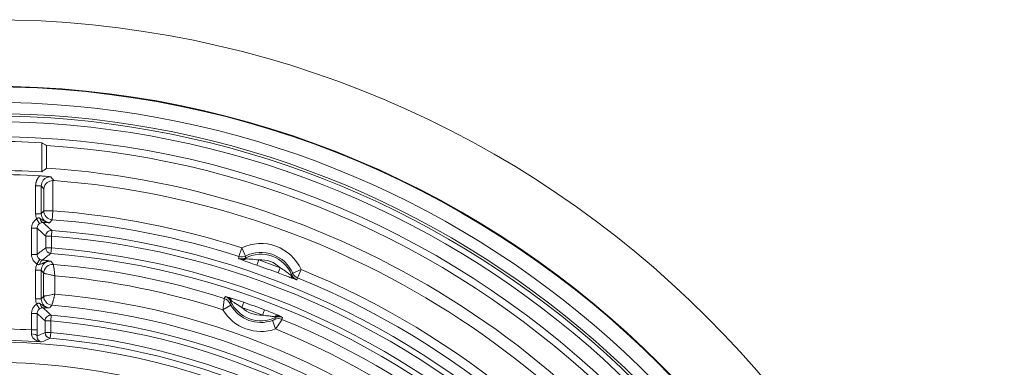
# Model space of a CAD drawing. Header units: inches. Extents: x -2.8 to 15.2, y -6.6 to 17.6.
# Tile 83 of 83: x 11.8 to 15.2, y 16.4 to 17.6. Entities that reach past the tile are written whole.
import ezdxf

# ---------------------------------------------------------------- set-up
doc = ezdxf.new("R2010")
doc.units = ezdxf.units.IN
doc.header["$MEASUREMENT"] = 0
doc.layers.add('Visible (ANSI)', color=7, linetype='Continuous', lineweight=18)
doc.layers.add('Visible Narrow (ANSI)', color=7, linetype='Continuous', lineweight=18)

msp = doc.modelspace()

# ---------------------------------------------------------------- linework, layer by layer
at = {"layer": 'Visible (ANSI)'}
for p, q in [((11.8665, 17.1738), (11.8665, 17.0724)), ((11.8834, 17.1643), (11.8834, 17.0854)), ((11.9073, 16.7495), (11.9073, 16.7495)), ((11.8732, 16.7182), (11.8732, 16.7182)), ((11.8732, 16.6383), (11.8732, 16.6383)), ((11.8769, 16.639), (11.8769, 16.639)), ((11.8963, 16.608), (11.8963, 16.608)), ((11.902, 16.607), (11.902, 16.607)), ((12.5297, 16.631), (12.5297, 16.631)), ((12.6854, 16.5743), (12.6854, 16.5743)), ((12.6814, 16.5637), (12.6799, 16.5668)), ((11.8355, 16.4936), (11.8355, 16.4936)), ((11.8522, 16.4892), (11.8521, 16.4892))]:
    msp.add_line(p, q, dxfattribs=at)
for radius in [3.5453, 3.3132, 3.311, 3.1369]:
    msp.add_circle((11.6816, 14.0587), radius, dxfattribs=at)
for radius, start, end in [(3.1207, 86.6039, 93.3961), (3.1122, 5.114, 86.2826), (3.0335, 27.7916, 86.186), (3.0194, 86.4899, 93.5101), (3.0051, 86.6122, 93.4837), (2.9922, 27.6475, 85.6537), (2.4202, 40.4282, 139.5718), (2.3492, 40.2897, 139.7103)]:
    msp.add_arc((11.6816, 14.0587), radius, start, end, dxfattribs=at)
for centre, major_axis, ratio, start_param, end_param in [((9.5421, 14.0587), (-4.2821, 0), 0.866223, 4.133876, 4.138588), ((19.4842, 14.0587), (-9.3657, 0), 0.553122, 5.659199, 5.662297), ((11.8722, 16.9151), (-0.0007, -0.0197), 0.574882, 5.000749, 6.229851), ((11.8671, 16.7448), (0.0018, 0.0196), 0.428966, 0.048307, 1.393185), ((11.9047, 16.7182), (0.0252, 0.0189), 0.998302, 0.846334, 2.49915), ((11.9047, 16.7182), (-0.0232, -0.0213), 0.997926, 3.886195, 5.538593), ((11.9047, 16.6383), (-0.0239, 0.0205), 0.998561, 0.70857, 2.191718), ((11.9047, 16.6383), (0.0213, -0.0232), 0.99825, 3.970992, 5.453777), ((11.8725, 16.6174), (-0.0008, -0.0197), 0.582511, 5.008274, 6.229495)]:
    msp.add_ellipse(centre, major_axis=major_axis, ratio=ratio, start_param=start_param, end_param=end_param, dxfattribs=at)
for points, knots in [([(11.8986, 17.0551), (11.898, 17.0552), (11.8978, 17.0552), (11.8903, 17.056), (11.8826, 17.0568), (11.8675, 17.058), (11.8627, 17.0583), (11.8592, 17.0585)], [-0.07041529, -0.07041529, -0.07041529, -0.07041529, -0.06656632, -0.06656632, -0.02642221, -0.02642221, -0.00002811, -0.00002811, -0.00002811, -0.00002811]), ([(11.905, 17.0423), (11.9045, 17.0423), (11.9041, 17.0423), (11.9004, 17.042), (11.8974, 17.0414), (11.8912, 17.0391), (11.8882, 17.0374), (11.8823, 17.0328), (11.8797, 17.0297), (11.8751, 17.0221), (11.8737, 17.0172), (11.8735, 17.0124), (11.8735, 17.0123), (11.8735, 17.0123)], [0.0087565, 0.0087565, 0.0087565, 0.0087565, 0.0121382, 0.0121382, 0.0365325, 0.0365325, 0.0652213, 0.0652213, 0.1030778, 0.1030778, 0.1551462, 0.1551462, 0.1556921, 0.1556921, 0.1556921, 0.1556921]), ([(11.8486, 16.9085), (11.8487, 16.9085), (11.8487, 16.9086), (11.8488, 16.9087), (11.8491, 16.909), (11.8495, 16.9093), (11.8499, 16.9096), (11.8509, 16.9103), (11.852, 16.9109), (11.8531, 16.9113), (11.8535, 16.9114), (11.8539, 16.9115), (11.8542, 16.9116), (11.8552, 16.9117), (11.8563, 16.9117), (11.8572, 16.9115), (11.8579, 16.9114), (11.8585, 16.9112), (11.8591, 16.911), (11.8598, 16.9107), (11.8605, 16.9103), (11.8611, 16.9099)], [0.0061708, 0.0061708, 0.0061708, 0.0061708, 0.0247868, 0.0247868, 0.0247868, 0.1226469, 0.1226469, 0.1226469, 0.3797537, 0.3797537, 0.3797537, 0.459851, 0.459851, 0.459851, 0.6815872, 0.6815872, 0.6815872, 0.8242143, 0.8242143, 0.8242143, 1, 1, 1, 1]), ([(11.8709, 16.8955), (11.8704, 16.8955), (11.8699, 16.8955), (11.8693, 16.8954), (11.8667, 16.8952), (11.8631, 16.8944), (11.8595, 16.8921), (11.8594, 16.8921), (11.8593, 16.892), (11.8592, 16.892)], [0, 0, 0, 0, 0.16836, 0.16836, 0.16836, 0.977778, 0.977778, 0.977778, 1, 1, 1, 1]), ([(11.8611, 16.9099), (11.8657, 16.9071), (11.8702, 16.9033), (11.875, 16.9007), (11.8808, 16.8975), (11.8872, 16.8955), (11.894, 16.8951)], [0, 0, 0, 0, 0.4463935, 0.4463935, 0.4463935, 1, 1, 1, 1]), ([(11.8989, 16.7607), (11.8988, 16.7607), (11.8987, 16.7607), (11.8987, 16.7607), (11.8959, 16.7609), (11.8932, 16.7609), (11.8905, 16.7606), (11.888, 16.7603), (11.8856, 16.7598), (11.8832, 16.7591), (11.8793, 16.7579), (11.8756, 16.7563), (11.872, 16.7546), (11.8678, 16.7526), (11.8637, 16.7505), (11.8591, 16.749)], [0, 0, 0, 0, 0.005236, 0.005236, 0.005236, 0.1966, 0.1966, 0.1966, 0.372077, 0.372077, 0.372077, 0.661985, 0.661985, 0.661985, 1, 1, 1, 1]), ([(11.8485, 16.6107), (11.8486, 16.6108), (11.8487, 16.6108), (11.8487, 16.6109), (11.8491, 16.6112), (11.8495, 16.6115), (11.8498, 16.6118), (11.8508, 16.6126), (11.852, 16.6132), (11.8531, 16.6136), (11.8535, 16.6137), (11.8538, 16.6138), (11.8542, 16.6138), (11.8552, 16.614), (11.8562, 16.614), (11.8571, 16.6138), (11.8578, 16.6137), (11.8584, 16.6135), (11.859, 16.6133), (11.8598, 16.613), (11.8605, 16.6126), (11.8613, 16.6121)], [0.0059577, 0.0059577, 0.0059577, 0.0059577, 0.0243937, 0.0243937, 0.0243937, 0.1206845, 0.1206845, 0.1206845, 0.3768023, 0.3768023, 0.3768023, 0.4520753, 0.4520753, 0.4520753, 0.6680185, 0.6680185, 0.6680185, 0.8078443, 0.8078443, 0.8078443, 1, 1, 1, 1]), ([(11.8613, 16.6121), (11.8659, 16.6093), (11.8704, 16.6054), (11.8751, 16.6028), (11.8809, 16.5997), (11.887, 16.5977), (11.8937, 16.5972)], [0, 0, 0, 0, 0.454461, 0.454461, 0.454461, 1, 1, 1, 1]), ([(12.4992, 16.5909), (12.4998, 16.5973), (12.5005, 16.6037), (12.5011, 16.6094), (12.5015, 16.6133), (12.502, 16.6169), (12.5023, 16.62), (12.5027, 16.6227), (12.503, 16.625), (12.5032, 16.6267), (12.5034, 16.6282), (12.5035, 16.6293), (12.5036, 16.63), (12.5037, 16.6304), (12.5037, 16.6307), (12.5038, 16.6308)], [0, 0, 0, 0, 0.319017, 0.319017, 0.319017, 0.534638, 0.534638, 0.534638, 0.722892, 0.722892, 0.722892, 0.888264, 0.888264, 0.888264, 1, 1, 1, 1]), ([(11.871, 16.5978), (11.8705, 16.5978), (11.8699, 16.5977), (11.8693, 16.5977), (11.8666, 16.5975), (11.863, 16.5966), (11.8595, 16.5944), (11.8594, 16.5943), (11.8593, 16.5943), (11.8592, 16.5942)], [0, 0, 0, 0, 0.184645, 0.184645, 0.184645, 0.97823, 0.97823, 0.97823, 1, 1, 1, 1]), ([(12.7068, 16.5644), (12.7053, 16.565), (12.7037, 16.5655), (12.7021, 16.5659), (12.6987, 16.5667), (12.6951, 16.5669), (12.6916, 16.5665), (12.688, 16.5662), (12.6846, 16.5652), (12.6814, 16.5637)], [0, 0, 0, 0, 0.186333, 0.186333, 0.186333, 0.593109, 0.593109, 0.593109, 1, 1, 1, 1]), ([(12.7051, 16.5575), (12.7051, 16.5573), (12.7048, 16.5569), (12.7043, 16.556), (12.7038, 16.5552), (12.703, 16.554), (12.7021, 16.5525), (12.7009, 16.5507), (12.6993, 16.5483), (12.6976, 16.5456), (12.6936, 16.5395), (12.6884, 16.5317), (12.683, 16.524)], [0, 0, 0, 0, 0.171242, 0.171242, 0.171242, 0.332768, 0.332768, 0.332768, 0.535362, 0.535362, 0.535362, 1, 1, 1, 1])]:
    msp.add_open_spline(points, degree=3, knots=knots, dxfattribs=at)
for points in [[(11.905, 17.0423), (11.9061, 17.0424), (11.9073, 17.0424), (11.9084, 17.0423)], [(11.859, 16.911), (11.859, 16.911), (11.859, 16.911), (11.859, 16.911)], [(12.5536, 16.7697), (12.5619, 16.7669), (12.571, 16.7674), (12.5793, 16.769)], [(12.7361, 16.7119), (12.7415, 16.7053), (12.7481, 16.6991), (12.7563, 16.696)], [(12.7068, 16.5644), (12.6983, 16.568), (12.6887, 16.568), (12.6799, 16.5668)], [(12.6821, 16.564), (12.6824, 16.5651), (12.6828, 16.5661), (12.6831, 16.5672)]]:
    msp.add_open_spline(points, degree=3, dxfattribs=at)
at = {"layer": 'Visible Narrow (ANSI)'}
for p, q in [((11.8452, 16.9265), (11.8452, 17.0237)), ((11.8452, 17.0237), (11.8649, 17.0237)), ((11.8649, 17.0237), (11.8649, 16.9265)), ((11.905, 17.0423), (11.905, 16.9366)), ((11.8735, 16.9366), (11.8735, 17.0123)), ((11.8452, 16.9265), (11.8649, 16.9265)), ((11.8735, 16.9366), (11.905, 16.9366)), ((11.9025, 16.9053), (11.905, 16.9366)), ((11.8485, 16.9084), (11.8592, 16.892)), ((11.8307, 16.7842), (11.8307, 16.8755)), ((11.8307, 16.8755), (11.8503, 16.8755)), ((11.8503, 16.8755), (11.8503, 16.7842)), ((11.8804, 16.8482), (11.9, 16.8482)), ((11.8804, 16.807), (11.8804, 16.8482)), ((11.9, 16.8482), (11.9016, 16.8678)), ((11.9, 16.8482), (11.9, 16.807)), ((11.8307, 16.7842), (11.8503, 16.7842)), ((11.8804, 16.807), (11.9, 16.807)), ((11.8985, 16.7874), (11.9, 16.807)), ((12.555, 16.7769), (12.5647, 16.8069)), ((12.5647, 16.8069), (12.5784, 16.7786)), ((11.8498, 16.7505), (11.8599, 16.7673)), ((12.5778, 16.7718), (12.5793, 16.769)), ((12.6179, 16.7464), (12.6244, 16.765)), ((11.8452, 16.6286), (11.8452, 16.7293)), ((11.8452, 16.7293), (11.8649, 16.7293)), ((11.8649, 16.7293), (11.8649, 16.6286)), ((11.8732, 16.6383), (11.8732, 16.7182)), ((11.9126, 16.7096), (11.9126, 16.6455)), ((12.6921, 16.7195), (12.699, 16.7378)), ((12.739, 16.7131), (12.7361, 16.7119)), ((12.743, 16.7187), (12.7717, 16.7315)), ((12.7717, 16.7315), (12.7598, 16.7024)), ((11.8452, 16.6286), (11.8649, 16.6286)), ((11.8485, 16.6106), (11.8592, 16.5942)), ((12.5264, 16.6069), (12.4992, 16.5909)), ((12.526, 16.6202), (12.5292, 16.6217)), ((12.5652, 16.5986), (12.5716, 16.6172)), ((11.8307, 16.5777), (11.8503, 16.5777)), ((11.8307, 16.5205), (11.8307, 16.5777)), ((11.8503, 16.5777), (11.8503, 16.5205)), ((11.898, 16.5521), (11.8997, 16.5717)), ((12.6375, 16.5723), (12.6445, 16.5907)), ((11.8783, 16.5112), (11.8783, 16.5521)), ((11.8783, 16.5521), (11.898, 16.5521)), ((11.898, 16.5521), (11.898, 16.5112)), ((12.6725, 16.5537), (12.683, 16.524)), ((11.8307, 16.5205), (11.8503, 16.5205)), ((11.8783, 16.5112), (11.898, 16.5112)), ((11.8962, 16.4916), (11.898, 16.5112))]:
    msp.add_line(p, q, dxfattribs=at)
for centre, radius, start, end in [((11.6816, 14.0587), 3.2572, 9.063, 170.937), ((11.6816, 14.0587), 3.2178, 10.1019, 169.8981), ((11.6816, 14.0587), 3.2092, 10.4436, 169.5564), ((11.6816, 14.0587), 3.1895, 10.4436, 169.5564), ((11.6816, 14.0587), 2.8866, 72.1876, 85.5628), ((11.6816, 14.0587), 2.8551, 72.1876, 85.5628), ((11.6816, 14.0587), 2.7981, 4.4766, 85.5234), ((11.6816, 14.0587), 2.8178, 4.4766, 85.5234), ((12.6316, 16.6687), 0.1536, 24.1473, 115.8527), ((11.6816, 14.0587), 2.7374, 4.5434, 85.4566), ((11.6816, 14.0587), 2.757, 4.5434, 85.4566), ((12.6316, 16.6687), 0.1162, 22.4459, 117.5541), ((12.6316, 16.6687), 0.1221, 24.1473, 115.8527), ((11.6816, 14.0587), 2.7003, 72.2742, 85.2055), ((11.6816, 14.0587), 2.8462, 69.2058, 70.7942), ((12.6316, 16.6687), 0.0966, 45.7094, 94.2906), ((11.6816, 14.0587), 2.8659, 69.2058, 70.7942), ((11.6816, 14.0587), 2.661, 72.1061, 85.0213), ((11.6816, 14.0587), 2.8866, 32.1876, 67.8124), ((11.6816, 14.0587), 2.8551, 32.1876, 67.8124), ((11.6816, 14.0587), 2.5972, 5.1013, 84.8987), ((11.6816, 14.0587), 2.5578, 4.9421, 85.0579), ((12.6316, 16.6687), 0.1162, 204.6552, 295.3448), ((12.6316, 16.6687), 0.1221, 210.4437, 289.5563), ((11.6816, 14.0587), 2.7089, 69.1801, 70.8199), ((11.6816, 14.0587), 2.5225, 4.9586, 85.0414), ((12.6316, 16.6687), 0.1536, 210.4437, 289.5563), ((12.6316, 16.6687), 0.0966, 226.5163, 273.4837), ((11.6816, 14.0587), 2.6893, 69.1801, 70.8199), ((11.6816, 14.0587), 2.5028, 4.9586, 85.0414), ((11.6816, 14.0587), 2.7003, 32.2742, 67.7258), ((11.6816, 14.0587), 2.4663, 86.5351, 93.8997), ((11.6816, 14.0587), 2.4621, 5.0408, 84.9592), ((11.6816, 14.0587), 2.661, 32.1061, 67.8939), ((11.6816, 14.0587), 2.427, 85.6538, 94.3462), ((11.6816, 14.0587), 2.4424, 5.0408, 84.9592)]:
    msp.add_arc(centre, radius, start, end, dxfattribs=at)
for centre, major_axis, ratio, start_param, end_param in [((11.9069, 16.9274), (-0.0615, -0.0047), 0.898228, 6.214241, 6.547394), ((11.905, 16.9366), (-0.024, 0.0204), 0.99855, 0.705221, 2.197167), ((5.3025, 14.6404), (-7.9877, 0.7223), 0.577421, 3.794299, 3.801053), ((3.5472, 14.0587), (-9.7405, 0), 0.553122, 3.685831, 3.691755), ((11.9, 16.8482), (0.0133, 0.0145), 0.997489, 0.663552, 2.310009), ((18.6741, 14.0587), (8.4169, 0), 0.553122, 2.51011, 2.516178), ((16.7955, 14.8109), (-6.4277, -0.8528), 0.569029, 5.499897, 5.507092), ((11.9, 16.807), (-0.0119, 0.0157), 0.997848, 0.924335, 2.413728), ((154.9744, -29.2092), (-142.4114, 46.0168), 0.043611, 0.004846, 0.005966), ((12.5647, 16.8069), (-0.0309, 0.0063), 0.999037, 1.460654, 2.222184), ((147.1277, 8.0403), (-134.5498, 8.7317), 0.040796, 6.281986, 6.283227), ((11.9096, 16.727), (-0.0638, 0.0099), 0.877309, 6.034905, 6.418799), ((12.5716, 16.7836), (-0.0071, -0.0184), 0.75705, 0.066812, 0.98132), ((12.7514, 16.7182), (-0.0064, -0.0186), 0.75705, 5.301865, 6.216374), ((-95.9446, 96.5114), (108.6838, -79.7981), 0.040796, 6.283144, 6.284385), ((12.7717, 16.7315), (-0.0277, 0.015), 0.999037, 0.919409, 1.680938), ((-125.8991, 73.0204), (138.6724, -56.2894), 0.043611, 6.277219, 6.27834), ((152.9151, -28.7347), (-140.4266, 45.3277), 0.043638, 6.275794, 6.276879), ((11.9067, 16.6294), (-0.0614, -0.0044), 0.899556, 6.218603, 6.549355), ((12.4942, 16.6008), (-0.0283, 0.0138), 0.999028, 4.055245, 4.857001), ((12.5145, 16.6149), (0.0052, 0.019), 0.741057, 5.267724, 6.218176), ((126.6209, -57.2949), (-114.0969, 73.9122), 0.040937, 6.282567, 6.283743), ((4.3559, 14.0587), (-8.7697, 0), 0.553122, 3.681476, 3.687647), ((5.8941, 14.5613), (-7.2402, 0.6273), 0.577467, 3.786074, 3.793092), ((11.898, 16.5521), (0.0134, 0.0145), 0.997466, 0.660057, 2.314905), ((12.6868, 16.5522), (0.0082, 0.0179), 0.741057, 0.06501, 1.015461), ((-122.2322, 33.2802), (134.9131, -16.72), 0.040937, 6.282628, 6.283803), ((12.6932, 16.5284), (0.0306, -0.0076), 0.999028, 1.426184, 2.227941), ((-124.0165, 72.0601), (136.7091, -55.5414), 0.043638, 0.006306, 0.007392), ((11.8115, 16.5575), (0.0098, -0.1044), 0.160797, 1.044866, 1.193373), ((11.8305, 16.4994), (0.0197, -0.0004), 0.35548, 0.056023, 1.556223), ((11.8319, 16.5756), (-0.0066, 0.1565), 0.110185, 4.199684, 4.34792), ((13.2295, 14.0587), (3.1372, 0), 0.866223, 2.016065, 2.026036), ((11.898, 16.5112), (-0.0075, 0.0182), 0.998396, 1.179367, 2.660959), ((12.9027, 14.6716), (-2.5874, -0.5986), 0.771067, 4.928816, 4.941488)]:
    msp.add_ellipse(centre, major_axis=major_axis, ratio=ratio, start_param=start_param, end_param=end_param, dxfattribs=at)
msp.add_rational_spline([(11.8452, 17.0237), (11.8452, 17.0371), (11.8506, 17.0494), (11.8592, 17.0585)], [1.00000000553, 1.00000000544, 1.00000000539, 1.00000000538], degree=3, dxfattribs=at)
for points, knots in [([(11.8986, 17.0551), (11.8956, 17.0553), (11.8924, 17.0551), (11.8894, 17.0544), (11.886, 17.0537), (11.8827, 17.0523), (11.8797, 17.0504), (11.8767, 17.0486), (11.874, 17.0461), (11.8718, 17.0434), (11.8696, 17.0406), (11.8678, 17.0375), (11.8667, 17.0341), (11.8655, 17.0308), (11.8649, 17.0272), (11.8649, 17.0237)], [0, 0, 0, 0, 0.178225, 0.178225, 0.178225, 0.383367, 0.383367, 0.383367, 0.58865, 0.58865, 0.58865, 0.794249, 0.794249, 0.794249, 1, 1, 1, 1]), ([(11.8986, 17.0551), (11.9015, 17.0513), (11.9044, 17.0475), (11.9073, 17.0437), (11.9077, 17.0432), (11.908, 17.0427), (11.9084, 17.0423)], [-0.991025, -0.991025, -0.991025, -0.991025, 0, 0, 0, 0.121188, 0.121188, 0.121188, 0.121188]), ([(11.8649, 16.9265), (11.8649, 16.923), (11.8655, 16.9194), (11.8667, 16.9161), (11.8678, 16.9128), (11.8696, 16.9096), (11.8718, 16.9068), (11.874, 16.9041), (11.8767, 16.9017), (11.8797, 16.8998), (11.8827, 16.8979), (11.886, 16.8966), (11.8895, 16.8958), (11.8909, 16.8955), (11.8925, 16.8952), (11.894, 16.8951)], [0, 0, 0, 0, 0.225957, 0.225957, 0.225957, 0.451779, 0.451779, 0.451779, 0.677329, 0.677329, 0.677329, 0.902797, 0.902797, 0.902797, 1, 1, 1, 1]), ([(11.8592, 16.892), (11.8574, 16.8908), (11.8557, 16.8892), (11.8544, 16.8875), (11.8531, 16.8857), (11.852, 16.8837), (11.8513, 16.8817), (11.8507, 16.8797), (11.8503, 16.8776), (11.8503, 16.8755)], [0, 0, 0, 0, 0.339192, 0.339192, 0.339192, 0.678505, 0.678505, 0.678505, 1, 1, 1, 1]), ([(11.9025, 16.9053), (11.9021, 16.9048), (11.9018, 16.9044), (11.9014, 16.9039), (11.8989, 16.901), (11.8965, 16.8981), (11.894, 16.8951)], [0, 0, 0, 0, 0.133072, 0.133072, 0.133072, 1, 1, 1, 1]), ([(11.8503, 16.7842), (11.8503, 16.782), (11.8507, 16.7797), (11.8514, 16.7777), (11.8522, 16.7756), (11.8533, 16.7736), (11.8546, 16.7719), (11.8561, 16.7701), (11.8579, 16.7685), (11.8599, 16.7673)], [0, 0, 0, 0, 0.327351, 0.327351, 0.327351, 0.65432, 0.65432, 0.65432, 1, 1, 1, 1]), ([(11.8591, 16.749), (11.859, 16.7489), (11.8589, 16.7489), (11.8587, 16.7488), (11.8582, 16.7487), (11.8577, 16.7486), (11.8572, 16.7485), (11.8562, 16.7483), (11.8552, 16.7483), (11.8542, 16.7485), (11.8534, 16.7486), (11.8527, 16.7488), (11.8519, 16.7492), (11.8512, 16.7495), (11.8505, 16.7499), (11.8499, 16.7504)], [0.0000164, 0.0000164, 0.0000164, 0.0000164, 0.0429624, 0.0429624, 0.0429624, 0.2056857, 0.2056857, 0.2056857, 0.516573, 0.516573, 0.516573, 0.7542806, 0.7542806, 0.7542806, 1, 1, 1, 1]), ([(11.8599, 16.7673), (11.8627, 16.7656), (11.8657, 16.7647), (11.8681, 16.7644), (11.8682, 16.7644), (11.8683, 16.7644), (11.8684, 16.7644)], [0, 0, 0, 0, 0.959889, 0.959889, 0.959889, 1, 1, 1, 1]), ([(11.8989, 16.7607), (11.8957, 16.7609), (11.8925, 16.7607), (11.8894, 16.76), (11.886, 16.7592), (11.8827, 16.7579), (11.8797, 16.756), (11.8767, 16.7541), (11.874, 16.7517), (11.8718, 16.749), (11.8696, 16.7462), (11.8678, 16.7431), (11.8667, 16.7397), (11.8655, 16.7364), (11.8649, 16.7328), (11.8649, 16.7293)], [0, 0, 0, 0, 0.182225, 0.182225, 0.182225, 0.386362, 0.386362, 0.386362, 0.590645, 0.590645, 0.590645, 0.795246, 0.795246, 0.795246, 1, 1, 1, 1]), ([(11.8684, 16.7644), (11.8745, 16.7639), (11.88, 16.7633), (11.8846, 16.7627), (11.8852, 16.7626), (11.8857, 16.7626), (11.8863, 16.7625), (11.8885, 16.7622), (11.8904, 16.762), (11.8922, 16.7617), (11.8946, 16.7613), (11.8968, 16.761), (11.8989, 16.7607)], [0, 0, 0, 0, 0.442639, 0.442639, 0.442639, 0.500275, 0.500275, 0.500275, 0.716454, 0.716454, 0.716454, 1, 1, 1, 1]), ([(11.8989, 16.7607), (11.8994, 16.76), (11.8999, 16.7593), (11.9004, 16.7586), (11.9027, 16.7556), (11.905, 16.7526), (11.9073, 16.7495)], [0, 0, 0, 0, 0.184553, 0.184553, 0.184553, 1, 1, 1, 1]), ([(11.9073, 16.7495), (11.9073, 16.7494), (11.9074, 16.7487), (11.9076, 16.7477), (11.9077, 16.7469), (11.9078, 16.7459), (11.908, 16.7446), (11.908, 16.7443), (11.9081, 16.744), (11.9081, 16.7437), (11.9084, 16.7414), (11.9088, 16.7385), (11.9092, 16.7351), (11.9093, 16.7349), (11.9093, 16.7347), (11.9093, 16.7346), (11.9097, 16.7314), (11.9102, 16.7278), (11.9107, 16.724), (11.9113, 16.7194), (11.9119, 16.7145), (11.9126, 16.7096)], [0, 0, 0, 0, 0.170561, 0.170561, 0.170561, 0.296958, 0.296958, 0.296958, 0.32806, 0.32806, 0.32806, 0.542492, 0.542492, 0.542492, 0.554707, 0.554707, 0.554707, 0.756287, 0.756287, 0.756287, 1, 1, 1, 1]), ([(12.5536, 16.7697), (12.5542, 16.7695), (12.5548, 16.7693), (12.5554, 16.7692), (12.5588, 16.7683), (12.5624, 16.768), (12.5659, 16.7683), (12.5701, 16.7687), (12.5742, 16.7699), (12.5778, 16.7718)], [0, 0, 0, 0, 0.073228, 0.073228, 0.073228, 0.49872, 0.49872, 0.49872, 1, 1, 1, 1]), ([(12.5655, 16.7649), (12.5608, 16.7668), (12.5572, 16.7682), (12.5538, 16.7697), (12.5537, 16.7697), (12.5537, 16.7697), (12.5536, 16.7697)], [0, 0, 0, 0, 0.989398, 0.989398, 0.989398, 1, 1, 1, 1]), ([(12.6179, 16.7464), (12.6075, 16.7501), (12.5968, 16.7537), (12.5869, 16.7572), (12.582, 16.7589), (12.5773, 16.7606), (12.5731, 16.7622), (12.5703, 16.7632), (12.5677, 16.7641), (12.5655, 16.7649)], [0, 0, 0, 0, 0.553008, 0.553008, 0.553008, 0.822666, 0.822666, 0.822666, 1, 1, 1, 1]), ([(12.5793, 16.769), (12.581, 16.7688), (12.583, 16.7687), (12.585, 16.7685), (12.5885, 16.7683), (12.5923, 16.768), (12.5961, 16.7677), (12.6054, 16.7671), (12.615, 16.7663), (12.6244, 16.765)], [0, 0, 0, 0, 0.142878, 0.142878, 0.142878, 0.391219, 0.391219, 0.391219, 1, 1, 1, 1]), ([(11.8732, 16.7182), (11.8734, 16.7181), (11.874, 16.718), (11.875, 16.7178), (11.8758, 16.7176), (11.8768, 16.7174), (11.8781, 16.7171), (11.8784, 16.717), (11.8787, 16.717), (11.879, 16.7169), (11.8812, 16.7164), (11.8841, 16.7158), (11.8874, 16.7151), (11.8876, 16.715), (11.8878, 16.715), (11.888, 16.715), (11.8911, 16.7143), (11.8946, 16.7135), (11.8984, 16.7127), (11.8995, 16.7124), (11.9007, 16.7122), (11.9019, 16.7119), (11.9053, 16.7112), (11.909, 16.7104), (11.9126, 16.7096)], [0, 0, 0, 0, 0.1705778, 0.1705778, 0.1705778, 0.2969792, 0.2969792, 0.2969792, 0.3280812, 0.3280812, 0.3280812, 0.5425014, 0.5425014, 0.5425014, 0.554716, 0.554716, 0.554716, 0.7562847, 0.7562847, 0.7562847, 0.8183838, 0.8183838, 0.8183838, 1, 1, 1, 1]), ([(12.7441, 16.7), (12.741, 16.701), (12.7371, 16.7024), (12.733, 16.7039), (12.7274, 16.706), (12.7212, 16.7084), (12.715, 16.7107), (12.7075, 16.7136), (12.6997, 16.7165), (12.6921, 16.7195)], [0, 0, 0, 0, 0.251055, 0.251055, 0.251055, 0.590688, 0.590688, 0.590688, 1, 1, 1, 1]), ([(12.699, 16.7378), (12.7052, 16.734), (12.7112, 16.7299), (12.7171, 16.7257), (12.7212, 16.7227), (12.7254, 16.7196), (12.7293, 16.7168), (12.7317, 16.715), (12.7341, 16.7133), (12.7361, 16.7119)], [0, 0, 0, 0, 0.463782, 0.463782, 0.463782, 0.793323, 0.793323, 0.793323, 1, 1, 1, 1]), ([(12.739, 16.7131), (12.7405, 16.7095), (12.7427, 16.7062), (12.7454, 16.7034), (12.7478, 16.7008), (12.7507, 16.6987), (12.7538, 16.6971), (12.7546, 16.6967), (12.7554, 16.6963), (12.7563, 16.696)], [0, 0, 0, 0, 0.4685755, 0.4685755, 0.4685755, 0.89458, 0.89458, 0.89458, 1, 1, 1, 1]), ([(12.7563, 16.696), (12.7562, 16.696), (12.7562, 16.696), (12.7561, 16.696), (12.7526, 16.6971), (12.7488, 16.6983), (12.7441, 16.7)], [0, 0, 0, 0, 0.010602, 0.010602, 0.010602, 1, 1, 1, 1]), ([(11.8732, 16.6383), (11.8734, 16.6384), (11.8741, 16.6385), (11.8752, 16.6387), (11.8759, 16.6388), (11.8767, 16.639), (11.8777, 16.6392), (11.8783, 16.6393), (11.8789, 16.6394), (11.8796, 16.6395), (11.8817, 16.6399), (11.8844, 16.6404), (11.8874, 16.6409), (11.8878, 16.641), (11.8881, 16.6411), (11.8885, 16.6411), (11.8917, 16.6417), (11.8953, 16.6424), (11.8991, 16.6431), (11.9034, 16.6439), (11.908, 16.6447), (11.9126, 16.6455)], [0, 0, 0, 0, 0.179552, 0.179552, 0.179552, 0.286058, 0.286058, 0.286058, 0.348028, 0.348028, 0.348028, 0.543585, 0.543585, 0.543585, 0.566957, 0.566957, 0.566957, 0.770395, 0.770395, 0.770395, 1, 1, 1, 1]), ([(11.9126, 16.6455), (11.9117, 16.6423), (11.9108, 16.639), (11.9099, 16.6358), (11.9096, 16.6347), (11.9092, 16.6335), (11.9089, 16.6323), (11.9079, 16.6286), (11.9069, 16.6251), (11.9061, 16.6219), (11.906, 16.6216), (11.9059, 16.6212), (11.9058, 16.6209), (11.905, 16.6179), (11.9043, 16.6153), (11.9037, 16.6132), (11.9035, 16.6126), (11.9033, 16.6119), (11.9032, 16.6114), (11.9029, 16.6104), (11.9027, 16.6096), (11.9025, 16.6089), (11.9022, 16.6078), (11.902, 16.6071), (11.902, 16.607)], [0, 0, 0, 0, 0.167098, 0.167098, 0.167098, 0.229608, 0.229608, 0.229608, 0.433037, 0.433037, 0.433037, 0.456408, 0.456408, 0.456408, 0.651957, 0.651957, 0.651957, 0.713926, 0.713926, 0.713926, 0.820436, 0.820436, 0.820436, 1, 1, 1, 1]), ([(12.526, 16.6202), (12.5243, 16.624), (12.5218, 16.6274), (12.5187, 16.6302), (12.5162, 16.6326), (12.5131, 16.6346), (12.5099, 16.636), (12.5089, 16.6364), (12.508, 16.6368), (12.507, 16.6371)], [0, 0, 0, 0, 0.475298, 0.475298, 0.475298, 0.881254, 0.881254, 0.881254, 1, 1, 1, 1]), ([(11.8649, 16.6286), (11.8649, 16.6251), (11.8655, 16.6215), (11.8667, 16.6182), (11.8678, 16.6148), (11.8696, 16.6117), (11.8718, 16.6089), (11.874, 16.6062), (11.8767, 16.6037), (11.8797, 16.6019), (11.8827, 16.6), (11.886, 16.5986), (11.8895, 16.5979), (11.8909, 16.5976), (11.8923, 16.5973), (11.8937, 16.5972)], [0, 0, 0, 0, 0.227258, 0.227258, 0.227258, 0.454381, 0.454381, 0.454381, 0.681235, 0.681235, 0.681235, 0.90801, 0.90801, 0.90801, 1, 1, 1, 1]), ([(11.902, 16.607), (11.9017, 16.6066), (11.9014, 16.6063), (11.9011, 16.606), (11.8987, 16.603), (11.8962, 16.6001), (11.8937, 16.5972)], [0, 0, 0, 0, 0.105479, 0.105479, 0.105479, 1, 1, 1, 1]), ([(12.5206, 16.6336), (12.5228, 16.633), (12.5255, 16.6323), (12.5283, 16.6314), (12.5327, 16.6301), (12.5376, 16.6286), (12.5426, 16.627), (12.552, 16.624), (12.5619, 16.6206), (12.5716, 16.6172)], [0, 0, 0, 0, 0.180304, 0.180304, 0.180304, 0.464382, 0.464382, 0.464382, 1, 1, 1, 1]), ([(12.5224, 16.6147), (12.5224, 16.6147), (12.5224, 16.6147), (12.5224, 16.6146), (12.5225, 16.6143), (12.5228, 16.6136), (12.5233, 16.6127), (12.5236, 16.612), (12.5239, 16.6113), (12.5243, 16.6106), (12.5248, 16.6097), (12.5253, 16.6087), (12.5259, 16.6077), (12.526, 16.6074), (12.5262, 16.6071), (12.5264, 16.6069)], [0, 0, 0, 0, 0.105178, 0.105178, 0.105178, 0.443185, 0.443185, 0.443185, 0.659326, 0.659326, 0.659326, 0.924199, 0.924199, 0.924199, 1, 1, 1, 1]), ([(12.5652, 16.5986), (12.5577, 16.6031), (12.5503, 16.608), (12.5432, 16.6127), (12.54, 16.6148), (12.5368, 16.6169), (12.5339, 16.6188), (12.5322, 16.6198), (12.5306, 16.6208), (12.5292, 16.6217)], [0, 0, 0, 0, 0.590992, 0.590992, 0.590992, 0.853657, 0.853657, 0.853657, 1, 1, 1, 1]), ([(11.8592, 16.5942), (11.8574, 16.593), (11.8557, 16.5915), (11.8544, 16.5897), (11.853, 16.588), (11.852, 16.586), (11.8513, 16.5839), (11.8507, 16.5819), (11.8503, 16.5798), (11.8503, 16.5777)], [0, 0, 0, 0, 0.339767, 0.339767, 0.339767, 0.679667, 0.679667, 0.679667, 1, 1, 1, 1]), ([(12.6799, 16.5668), (12.6774, 16.5672), (12.6744, 16.5676), (12.6714, 16.568), (12.6666, 16.5686), (12.6614, 16.5692), (12.6563, 16.5698), (12.65, 16.5705), (12.6437, 16.5713), (12.6375, 16.5723)], [0, 0, 0, 0, 0.220126, 0.220126, 0.220126, 0.570837, 0.570837, 0.570837, 1, 1, 1, 1]), ([(12.6445, 16.5907), (12.6513, 16.5881), (12.6581, 16.5855), (12.6648, 16.5828), (12.6711, 16.5803), (12.6773, 16.5778), (12.683, 16.5754), (12.6871, 16.5736), (12.691, 16.5719), (12.6941, 16.5705)], [0, 0, 0, 0, 0.376813, 0.376813, 0.376813, 0.73505, 0.73505, 0.73505, 1, 1, 1, 1]), ([(12.6725, 16.5537), (12.6734, 16.554), (12.6743, 16.5544), (12.6752, 16.5547), (12.6762, 16.5551), (12.6771, 16.5555), (12.6779, 16.5559), (12.6785, 16.5561), (12.6791, 16.5564), (12.6795, 16.5566), (12.6799, 16.5568), (12.6801, 16.5569), (12.6803, 16.557), (12.6805, 16.5571), (12.6806, 16.5571), (12.6806, 16.5572)], [0, 0, 0, 0, 0.228481, 0.228481, 0.228481, 0.487389, 0.487389, 0.487389, 0.684986, 0.684986, 0.684986, 0.838544, 0.838544, 0.838544, 1, 1, 1, 1]), ([(11.8656, 16.4786), (11.8613, 16.4791), (11.857, 16.48), (11.8529, 16.4815), (11.8482, 16.4832), (11.8436, 16.4857), (11.8397, 16.4891), (11.8371, 16.4914), (11.8346, 16.4943), (11.833, 16.4977), (11.8327, 16.4983), (11.8324, 16.499), (11.8322, 16.4997), (11.8314, 16.5017), (11.8309, 16.5041), (11.8309, 16.5064)], [0, 0, 0, 0, 0.283737, 0.283737, 0.283737, 0.610522, 0.610522, 0.610522, 0.833377, 0.833377, 0.833377, 0.873391, 0.873391, 0.873391, 1, 1, 1, 1]), ([(11.8501, 16.4994), (11.85, 16.4969), (11.8503, 16.4947), (11.8508, 16.4929), (11.8515, 16.4902), (11.8526, 16.4881), (11.8538, 16.4864), (11.8542, 16.4857), (11.8547, 16.4851), (11.8552, 16.4845), (11.8566, 16.4829), (11.8581, 16.4817), (11.8597, 16.4807), (11.8616, 16.4796), (11.8636, 16.4789), (11.8656, 16.4786)], [0, 0, 0, 0, 0.157606, 0.157606, 0.157606, 0.380016, 0.380016, 0.380016, 0.465422, 0.465422, 0.465422, 0.711311, 0.711311, 0.711311, 1, 1, 1, 1])]:
    msp.add_open_spline(points, degree=3, knots=knots, dxfattribs=at)
for points in [[(11.8735, 17.0123), (11.8706, 17.0161), (11.8678, 17.0199), (11.8649, 17.0237)], [(11.8649, 16.9265), (11.8678, 16.9299), (11.8706, 16.9333), (11.8735, 16.9366)], [(11.8307, 16.8755), (11.8307, 16.8884), (11.8377, 16.9013), (11.8485, 16.9084)], [(11.894, 16.8951), (11.888, 16.8951), (11.881, 16.8951), (11.8709, 16.8955)], [(11.8499, 16.7504), (11.8383, 16.7574), (11.8307, 16.7707), (11.8307, 16.7842)], [(11.8732, 16.7182), (11.8704, 16.7219), (11.8677, 16.7256), (11.8649, 16.7293)], [(11.8649, 16.6286), (11.8677, 16.6318), (11.8704, 16.6351), (11.8732, 16.6383)], [(12.5292, 16.6217), (12.5231, 16.6283), (12.5158, 16.6344), (12.507, 16.6371)], [(12.507, 16.6371), (12.5109, 16.6362), (12.5151, 16.6351), (12.5206, 16.6336)], [(11.8307, 16.5777), (11.8307, 16.5907), (11.8377, 16.6036), (11.8485, 16.6107)], [(11.8937, 16.5972), (11.8879, 16.5972), (11.881, 16.5973), (11.871, 16.5978)], [(12.6941, 16.5705), (12.6993, 16.5681), (12.7031, 16.5662), (12.7068, 16.5644)]]:
    msp.add_open_spline(points, degree=3, dxfattribs=at)

doc.saveas('drawing.dxf')
